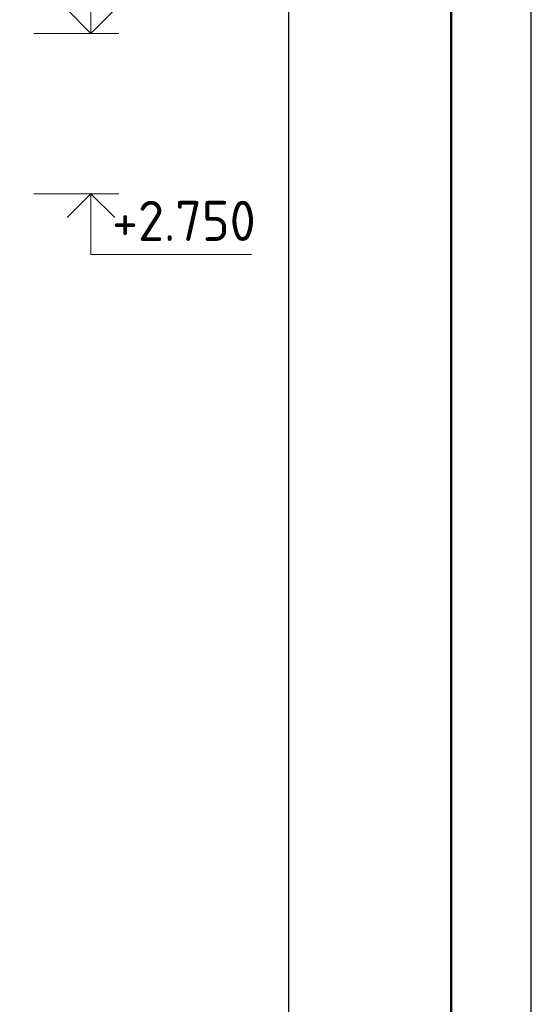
# Model space of a CAD drawing. Header units: millimetres. Extents: x 0 to 21000, y -5 to 14850.
# Tile 23 of 24: x 19406 to 21000, y 10043 to 13114. Entities that reach past the tile are written whole.
import ezdxf

# ---------------------------------------------------------------- set-up
doc = ezdxf.new("R2010")
doc.units = ezdxf.units.MM
doc.layers.add('Standard', color=7, linetype='Continuous', lineweight=25)
doc.styles.add('ISOCPEUR', font='txt')

msp = doc.modelspace()

# ---------------------------------------------------------------- linework, layer by layer
at = {"layer": 'Standard', "color": 7, "linetype": 'Continuous', "lineweight": 13, "transparency": 33554687}
for p, q in [((21000, -5), (21000, 14400)), ((19450, 13070.9), (19715, 13070.9)), ((19450, 12570.9), (19715, 12570.9))]:
    msp.add_line(p, q, dxfattribs=at)
at = {"layer": 'Standard', "color": 7, "linetype": 'Continuous', "lineweight": 35, "transparency": 33554687}
for p, q in [((20750, 13800), (20750, 10250)), ((20750, 13600), (20750, 10050))]:
    msp.add_line(p, q, dxfattribs=at)
at = {"layer": 'Standard', "color": 7, "linetype": 'Continuous', "lineweight": 50, "transparency": 33554687}
msp.add_line((20750, 13550), (20750, 11600), dxfattribs=at)
at = {"layer": 'Standard', "color": 7, "linetype": 'Continuous', "lineweight": 25, "transparency": 33554687}
msp.add_lwpolyline([(0, 0), (21000, 0), (21000, 14850), (0, 14850), (0, 0)], close=True, dxfattribs=at)
at = {"layer": 'Standard', "color": 7, "linetype": 'Continuous', "lineweight": 50, "transparency": 33554687}
msp.add_lwpolyline([(1000, 14600), (20750, 14600), (20750, 250), (1000, 250), (1000, 14600)], close=True, dxfattribs=at)
at = {"layer": 'Standard', "color": 254, "linetype": 'Continuous', "lineweight": 25, "true_color": 0xc4c4ff, "transparency": 33554687}
msp.add_lwpolyline([(1291.4, 7560.9), (20244.7, 7560.9), (20244.7, 13556.1), (1291.4, 13556.1), (1291.4, 7560.9)], dxfattribs=at)
at = {"layer": 'Standard', "color": 7, "linetype": 'Continuous', "lineweight": 13, "transparency": 33554687}
for points in [[(19627.9, 13070.9), (19627.9, 13260.9), (20127.9, 13260.9)], [(19627.9, 12570.9), (19627.9, 12380.9), (20127.9, 12380.9)]]:
    msp.add_lwpolyline(points, dxfattribs=at)
at = {"layer": 'Standard', "color": 7, "linetype": 'Continuous', "lineweight": 35, "transparency": 33554687}
for points in [[(19553.6, 13145.2), (19627.9, 13070.9), (19702.1, 13145.2)], [(19553.6, 12496.7), (19627.9, 12570.9), (19702.1, 12496.7)]]:
    msp.add_lwpolyline(points, dxfattribs=at)

# ---------------------------------------------------------------- texts
at = {"layer": 'Standard', "color": 7, "linetype": 'Continuous', "lineweight": 25, "transparency": 33554687, "insert": (19693.6, 12423.7), "char_height": 125, "width": 533.932, "attachment_point": 7, "style": 'ISOCPEUR'}
msp.add_mtext('\\W0.95;+2.750', dxfattribs=at)

doc.saveas('drawing.dxf')
